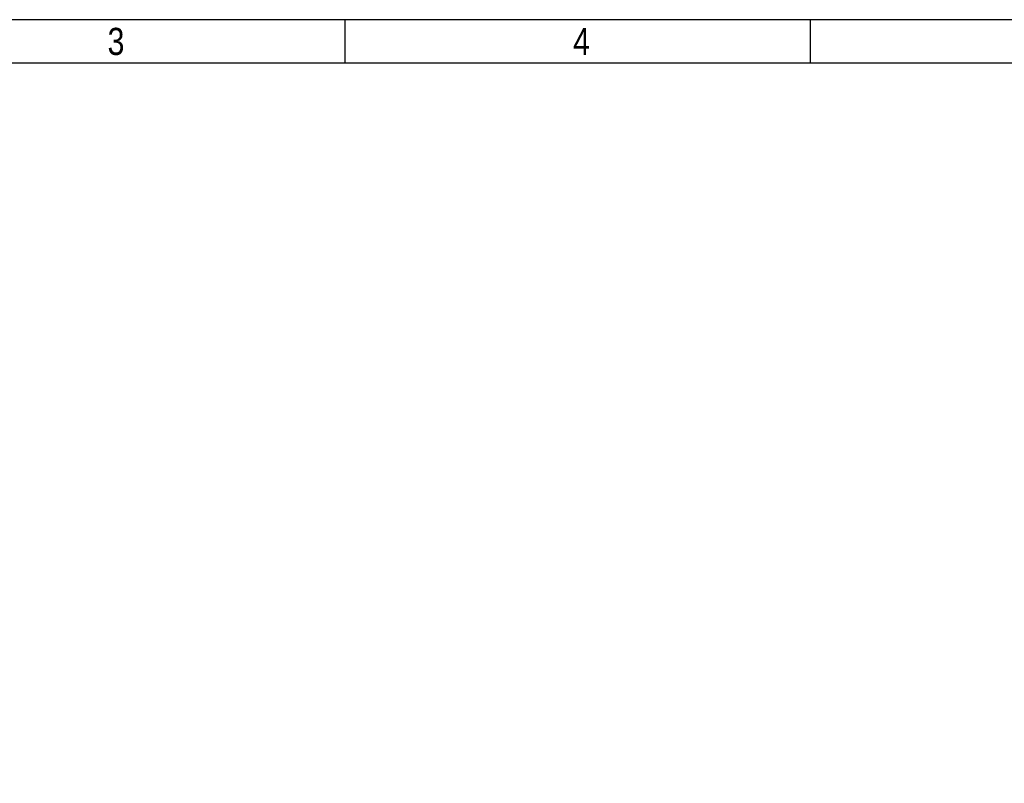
# Model space of a CAD drawing. Header units: millimetres. Extents: x 16 to 406, y 5 to 285.
# Tile 8 of 13: x 118 to 209, y 214 to 285. Entities that reach past the tile are written whole.
import ezdxf

# ---------------------------------------------------------------- set-up
doc = ezdxf.new("R2010")
doc.units = ezdxf.units.MM
doc.layers.add('10', color=7, linetype='Continuous')
doc.styles.add('SEACAD_Arial', font='arial.ttf')

msp = doc.modelspace()

# ---------------------------------------------------------------- linework, layer by layer
at = {"layer": '10', "color": 7, "linetype": 'Continuous'}
for p, q in [((148.333, 280.5775), (148.333, 284.5775)), ((191.2219, 280.5775), (191.2219, 284.5775)), ((405.6664, 280.5775), (19.6664, 280.5775))]:
    msp.add_line(p, q, dxfattribs=at)
msp.add_lwpolyline([(405.6664, 13.5775), (405.6664, 284.5775), (15.6664, 284.5775), (15.6664, 13.5775), (405.6664, 13.5775)], dxfattribs=at)

# ---------------------------------------------------------------- texts
at = {"layer": '10', "char_height": 2.5, "width": 1.521749, "attachment_point": 1, "style": 'SEACAD_Arial'}
for s, insert in [('{\\farial rounded mt|b0||i0||c0|p34;\\C7;\\H2.50000002;\\W0.8;3}', (126.444, 283.8275)), ('{\\farial rounded mt|b0||i0||c0|p34;\\C7;\\H2.50000002;\\W0.8;4}', (169.3328, 283.8275))]:
    msp.add_mtext(s, dxfattribs=dict(at, insert=insert))

doc.saveas('drawing.dxf')
